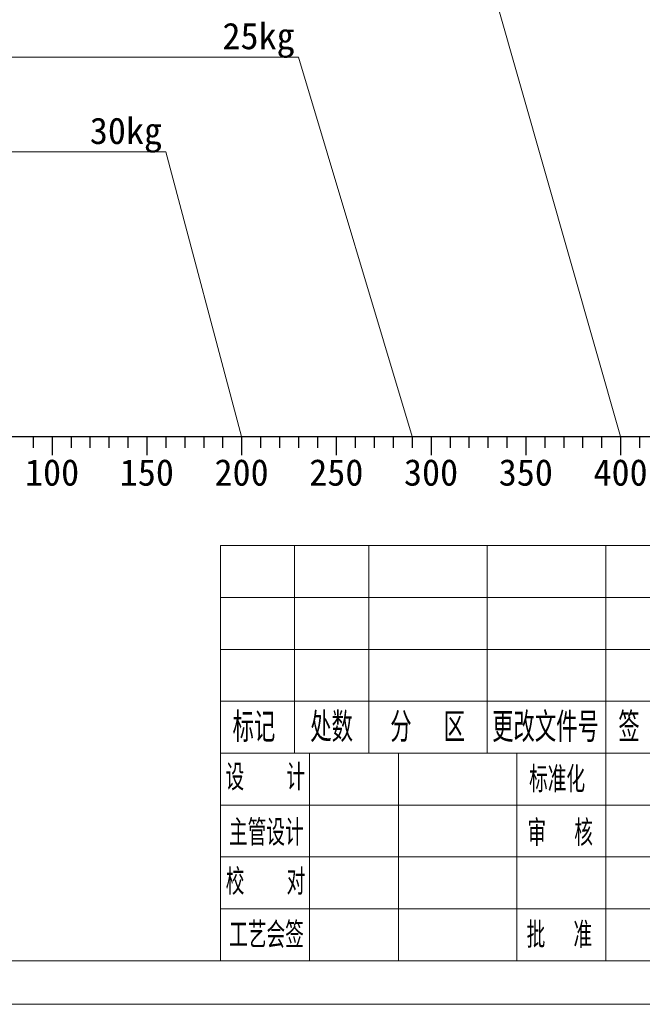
# Model space of a CAD drawing. Header units: millimetres. Extents: x 19214 to 26510, y -7957 to -532.
# Tile 71 of 150: x 26094 to 26258, y -7957 to -7698. Entities that reach past the tile are written whole.
import ezdxf
from ezdxf.enums import TextEntityAlignment as Align

# ---------------------------------------------------------------- set-up
doc = ezdxf.new("R2010")
doc.units = ezdxf.units.MM
doc.header["$LTSCALE"] = 0.3175
for name, color, linetype, lineweight in [('1轮廓实线层', 7, 'Continuous', 18), ('2细线层', 4, 'Continuous', 13), ('6文字层', 3, 'Continuous', 13), ('L2', 6, 'Continuous', 13), ('图框层', 7, 'Continuous', 18)]:
    doc.layers.add(name, color=color, linetype=linetype, lineweight=lineweight)
doc.styles.add('PC_TEXTSTYLE', font='ISOCP.SHX', dxfattribs={"width": 0.707, "bigfont": 'GBCBIG.SHX'})
doc.styles.add('标准汉字', font='gbenor.shx', dxfattribs={"bigfont": 'gbcbig.shx'})

# ---------------------------------------------------------------- blocks, each defined once
blk = doc.blocks.new('标尺')
for p, q in [((42313.54, -36077.68), (42631.54, -36077.68)), ((42361.54, -36077.68), (42361.54, -36080.68)), ((42366.54, -36077.68), (42366.54, -36082.68)), ((42371.54, -36077.68), (42371.54, -36080.68)), ((42376.54, -36077.68), (42376.54, -36080.68)), ((42381.54, -36077.68), (42381.54, -36080.68)), ((42386.54, -36077.68), (42386.54, -36080.68)), ((42391.54, -36077.68), (42391.54, -36082.68)), ((42396.54, -36077.68), (42396.54, -36080.68)), ((42401.54, -36077.68), (42401.54, -36080.68)), ((42406.54, -36077.68), (42406.54, -36080.68)), ((42411.54, -36077.68), (42411.54, -36080.68)), ((42416.54, -36077.68), (42416.54, -36082.68)), ((42421.54, -36077.68), (42421.54, -36080.68)), ((42426.54, -36077.68), (42426.54, -36080.68)), ((42431.54, -36077.68), (42431.54, -36080.68)), ((42436.54, -36077.68), (42436.54, -36080.68)), ((42441.54, -36077.68), (42441.54, -36082.68)), ((42446.54, -36077.68), (42446.54, -36080.68)), ((42451.54, -36077.68), (42451.54, -36080.68)), ((42456.54, -36077.68), (42456.54, -36080.68)), ((42461.54, -36077.68), (42461.54, -36080.68)), ((42466.54, -36077.68), (42466.54, -36082.68)), ((42471.54, -36077.68), (42471.54, -36080.68)), ((42476.54, -36077.68), (42476.54, -36080.68)), ((42481.54, -36077.68), (42481.54, -36080.68)), ((42486.54, -36077.68), (42486.54, -36080.68)), ((42491.54, -36077.68), (42491.54, -36082.68)), ((42496.54, -36077.68), (42496.54, -36080.68)), ((42501.54, -36077.68), (42501.54, -36080.68)), ((42506.54, -36077.68), (42506.54, -36080.68)), ((42511.54, -36077.68), (42511.54, -36080.68)), ((42516.54, -36077.68), (42516.54, -36082.68)), ((42521.54, -36077.68), (42521.54, -36080.68))]:
    blk.add_line(p, q)
at = {"layer": '6文字层'}
for s, p in [('100', (42366.54, -36083.68)), ('150', (42391.54, -36083.68)), ('200', (42416.54, -36083.68)), ('250', (42441.54, -36083.68)), ('300', (42466.54, -36083.68)), ('350', (42491.54, -36083.68)), ('400', (42516.54, -36083.68))]:
    blk.add_text(s, height=7, dxfattribs=at).set_placement(p, align=Align.TOP_CENTER)
blk = doc.blocks.new('ZwmFrameMain_2_A4^_^无分区图框^_^landscape')
at = {"layer": '1轮廓实线层'}
blk.add_line((0, 0), (267, 0), dxfattribs=at)
at = {"layer": '2细线层'}
blk.add_line((-25, -5), (272, -5), dxfattribs=at)
blk = doc.blocks.new('ZwmFrameMain_2_横向标题栏')
at = {"layer": '1轮廓实线层'}
for p, q in [((-153, 47.6), (0, 47.6)), ((-153, 0), (-153, 47.6))]:
    blk.add_line(p, q, dxfattribs=at)
at = {"layer": '2细线层', "color": 6, "linetype": 'Continuous'}
for p, q in [((-144.5, 23.8), (-144.5, 47.6)), ((-136, 23.8), (-136, 47.6)), ((-122.4, 23.8), (-122.4, 47.6)), ((-108.8, 0), (-108.8, 47.6)), ((-108.8, 23.8), (-108.8, 47.6)), ((-153, 41.65), (-85, 41.65)), ((-153, 35.7), (-85, 35.7)), ((-153, 29.75), (-85, 29.75)), ((-153, 23.8), (-42.5, 23.8)), ((-142.8, 0), (-142.8, 23.8)), ((-132.6, 0), (-132.6, 23.8)), ((-153, 17.85), (-85, 17.85)), ((-153, 11.9), (-85, 11.9)), ((-153, 5.95), (-85, 5.95))]:
    blk.add_line(p, q, dxfattribs=at)
at = {"layer": 'L2', "linetype": 'Continuous'}
blk.add_line((-119, 0), (-119, 23.8), dxfattribs=at)
at = {"layer": '6文字层', "color": 6, "attachment_point": 5, "style": '标准汉字'}
for s, insert, char_height, width in [('标记', (-149.17, 26.77), 3.4, 9.9025), ('处数', (-140.26, 26.77), 3.4, 9.7325), ('更改文件号', (-115.72, 26.77), 3.4, 24.905), ('签 名', (-103.99, 26.77), 3.4, 12.6286), ('分  区', (-129.24, 26.77), 3.4, 16.2896), ('设   计', (-147.87, 21.02), 2.975, 17.0478), ('标准化', (-114.39, 20.78), 2.975, 13.1644), ('主管设计', (-147.75, 14.68), 2.975, 17.1806), ('审  核', (-114.03, 14.65), 2.975, 13.9931), ('校   对', (-147.84, 9.04), 2.975, 17.2709), ('工艺会签', (-147.73, 2.95), 2.975, 17.255), ('批  准', (-114.13, 2.95), 2.975, 14.1047)]:
    blk.add_mtext(s, dxfattribs=dict(at, insert=insert, char_height=char_height, width=width))
at = {"layer": '6文字层', "color": 4, "style": 'PC_TEXTSTYLE', "flags": 8}
for tag, height, width, p, p2 in [('产品名称或材料标记', 4.5, 0.911854, (-77.25, 33.47), (-50.6, 33.47)), ('图样名称', 5, 2.846512, (-41.5, 21.71), (-1, 21.71)), ('图样代号', 5, 2.86875, (-41.5, 5.64), (-1, 5.64))]:
    blk.add_attdef(tag, text='', height=height, dxfattribs=dict(at, width=width)).set_placement(p, p2, align=Align.FIT)
at = {"layer": '6文字层', "color": 6, "style": 'PC_TEXTSTYLE', "width": 9.241641, "flags": 8}
blk.add_attdef('设计', text='', height=2.12, rotation=359.5768, dxfattribs=at).set_placement((-141.75, 19.99), (-133.89, 19.93), align=Align.FIT)
at = {"layer": '6文字层', "color": 6, "style": 'PC_TEXTSTYLE', "flags": 8}
for tag, height, width, p, p2 in [('审核', 2.12, 2.542374, (-141.61, 14.16), (-134.04, 14.16)), ('重量', 3.5, 1.685865, (-61.9, 10.1), (-53.7, 10.1)), ('比例', 3.5, 1.699352, (-51.7, 9.95), (-43.5, 9.95))]:
    blk.add_attdef(tag, text='', height=height, dxfattribs=dict(at, width=width)).set_placement(p, p2, align=Align.FIT)

msp = doc.modelspace()

# ---------------------------------------------------------------- linework, layer by layer
at = {"layer": '1轮廓实线层', "lineweight": 20}
for p, q in [((26202.267, -7632.655), (26252.267, -7807.655)), ((26167.267, -7707.655), (26052.267, -7707.655)), ((26197.267, -7807.655), (26167.267, -7707.655)), ((26132.267, -7732.655), (26052.267, -7732.655)), ((26152.267, -7807.655), (26132.267, -7732.655))]:
    msp.add_line(p, q, dxfattribs=at)

# ---------------------------------------------------------------- block references
msp.add_blockref('标尺', (-16264.274, 28270.027))
at = {"layer": '图框层', "xscale": 2.3, "yscale": 2.3, "zscale": 2.3}
for name, p in [('ZwmFrameMain_2_A4^_^无分区图框^_^landscape', (25884.515, -7945.942)), ('ZwmFrameMain_2_横向标题栏', (26498.615, -7945.942))]:
    msp.add_blockref(name, p, dxfattribs=at)

# ---------------------------------------------------------------- texts
at = {"layer": '6文字层'}
for s, p in [('25kg', (26166.267, -7707.655)), ('30kg', (26131.267, -7732.655))]:
    msp.add_text(s, height=7, dxfattribs=at).set_placement(p, align=Align.BOTTOM_RIGHT)

doc.saveas('drawing.dxf')
